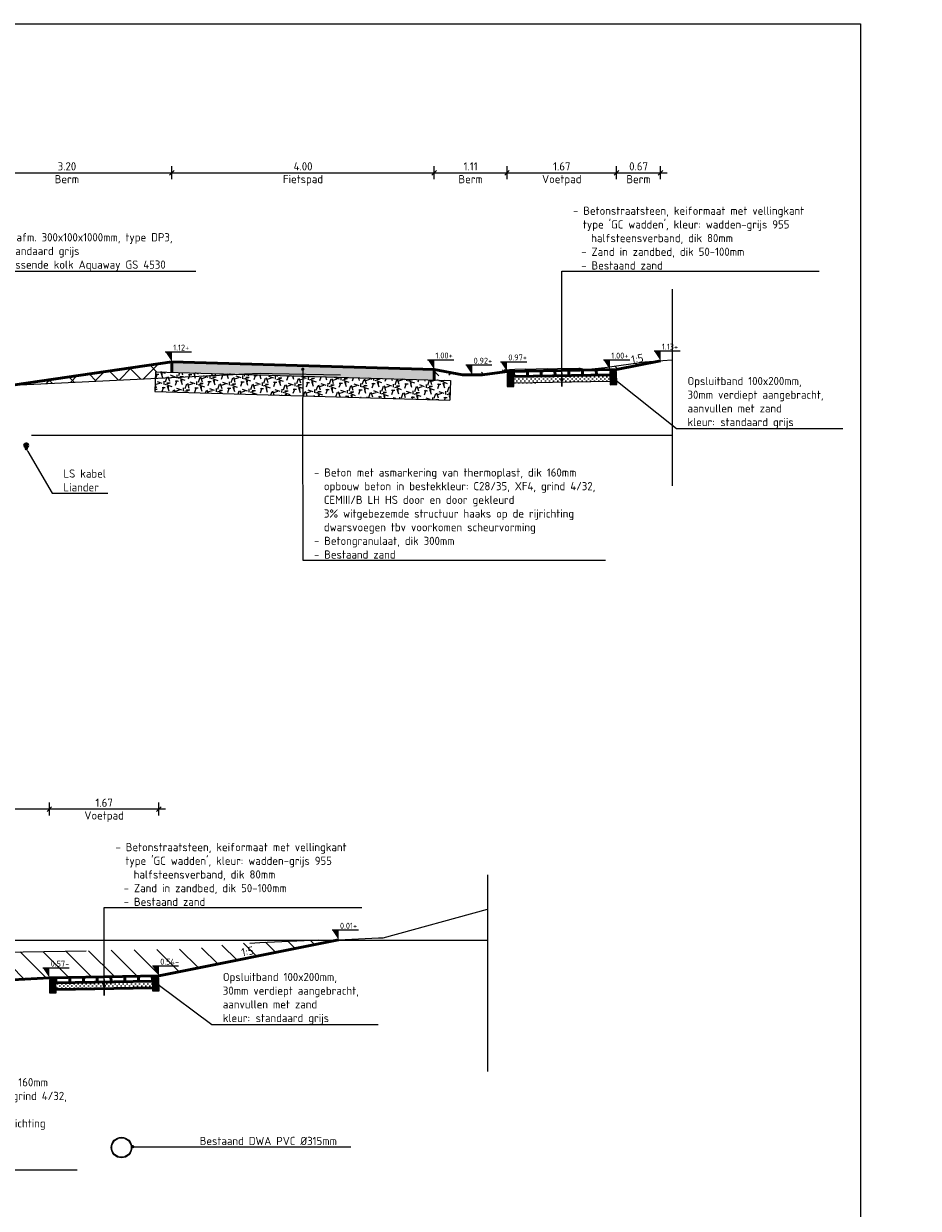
# Model space of a CAD drawing. Header units: metres. Extents: x 2162321 to 2882343, y 1364975 to 1365021.
# Tile 15 of 16: x 2162355 to 2162369, y 1365003 to 1365021. Entities that reach past the tile are written whole.
import ezdxf
from ezdxf import colors
from ezdxf.entities.mleader import LeaderData, LeaderLine
from ezdxf.enums import TextEntityAlignment as Align
from ezdxf.math import Vec2, Vec3

# ---------------------------------------------------------------- set-up
doc = ezdxf.new("R2010")
doc.units = ezdxf.units.M
for name, pattern in [('AL-NAP_LIJN-SO', [15.25, 12, -1.5, 0.25, -1.5]), ('HIDDEN', [0.375, 0.25, -0.125]), ('ZZ-AFBREEK-SO', [7, 4, -1, 1, -1])]:
    doc.linetypes.add(name, pattern=pattern)
doc.layers.get('Defpoints').update_dxf_attribs({"color": 151})
for name, color, linetype, lineweight in [('B-WE-GR-MAAIVELD-GD', 253, 'Continuous', 18), ('B-WE-GW-GROND_ZAND_STRAATZAND-GD', 50, 'Continuous', 25), ('N-WE-AM-AFBREEKLIJN-G', 7, 'ZZ-AFBREEK-SO', 18), ('N-WE-GW-BERM-GD', 90, 'Continuous', 50), ('N-WE-GW-GROND_ONTGRAVEN-AD-100', 7, 'Continuous', 18), ('N-WE-GW-GROND_ZAND_CUNETZAND-AD-100', 50, 'Continuous', 18), ('N-WE-GW-GROND_ZAND_CUNETZAND-GD', 50, 'Continuous', 50), ('N-WE-RI-DWA_TRANSPORTLEIDING_PVC_315-G', 20, 'Continuous', 25), ('N-WE-VH-FUNDERING_GRANULAAT-AD-50', 7, 'Continuous', 18), ('N-WE-VH-KANTOPSLUITING_OPSLUITBAND-SD', 150, 'Continuous', 25), ('N-WE-VH-VERHARDING_BETON-AD-100', 7, 'Continuous', 18), ('N-WE-VH-VERHARDING_BETON-GD', 7, 'Continuous', 50), ('N-WE-VH-VERHARDING_BETONSTRAATSTEEN_KEIFORMAAT_GRIJS-GD', 251, 'Continuous', 50), ('X-XX-AL-M', 7, 'Continuous', 18), ('X-XX-AL-NAP-G', 7, 'AL-NAP_LIJN-SO', 18), ('X-XX-AL-PEILMAAT-SD', 7, 'Continuous', 25), ('X-XX-AL-T25', 7, 'Continuous', 25)]:
    doc.layers.add(name, color=color, linetype=linetype, lineweight=lineweight)
doc.layers.add('N-WE-KL-ET_LS-GD', color=190, linetype='Continuous', lineweight=50, true_color=0x7f00ff)
doc.layers.add('X-XX-AL-TEKENBLAD_HULPLIJN-GD', color=7, linetype='Continuous', lineweight=25, plot=False)
doc.styles.add('NLCS-ISO', font='NLCS-ISO.ttf')
doc.styles.add('NLCS-ISO-M50-T25', font='NLCS-ISO.ttf', dxfattribs={"height": 0.125})
doc.dimstyles.new('NLCS-M50-T25-SCHRAP_L2_H2', dxfattribs={"dimscale": 0.05, "dimtxt": 2.5, "dimasz": 1.4, "dimexe": 2, "dimexo": 2, "dimgap": 0.7, "dimtad": 1, "dimzin": 0, "dimdsep": 46, "dimtxsty": 'NLCS-ISO-M50-T25', "dimblk": 'OBLIQUE', "dimcen": 0, "dimdle": 2, "dimclrd": 256, "dimclre": 256, "dimclrt": 256, "dimazin": 0, "dimtfac": 1, "dimtdec": 3, "dimtofl": 0, "dimtmove": 0, "dimatfit": 3, "dimldrblk": 'OBLIQUE', "dimfxl": 2, "dimfxlon": 1, "dimtfillclr": 256, "dimtolj": 1, "dimtzin": 0, "dimlwd": -1, "dimlwe": -1, "dimarcsym": 0})
pattern_1 = [(135, (0, 0), (-0.176776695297, -0.176776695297), []), (45, (0, 0), (-0.176776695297, 0.176776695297), [])]

# ---------------------------------------------------------------- blocks, each defined once
blk = doc.blocks.new('_Oblique')
at = {"color": 0, "linetype": 'ByBlock', "lineweight": -2}
blk.add_line((-0.5, -0.5), (0.5, 0.5), dxfattribs=at)
blk = doc.blocks.new('*D27')
at = {"layer": 'Defpoints', "color": 0, "transparency": 16777216}
for p in [(2162355.874, 1365008.661), (2162355.874, 1365006.091), (2162357.544, 1365006.121)]:
    blk.add_point(p, dxfattribs=at)
at = {"layer": 'X-XX-AL-M', "transparency": 16777216}
for p, q in [((2162357.644, 1365008.661), (2162355.774, 1365008.661)), ((2162355.874, 1365008.561), (2162355.874, 1365008.761)), ((2162357.544, 1365008.561), (2162357.544, 1365008.761))]:
    blk.add_line(p, q, dxfattribs=at)
at = {"layer": 'X-XX-AL-M', "transparency": 16777216, "xscale": 0.06999999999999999, "yscale": 0.06999999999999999, "zscale": 0.06999999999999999, "rotation": 180}
blk.add_blockref('_Oblique', (2162355.874, 1365008.661), dxfattribs=at)
at = {"layer": 'X-XX-AL-M', "transparency": 16777216, "xscale": 0.06999999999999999, "yscale": 0.06999999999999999, "zscale": 0.06999999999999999}
blk.add_blockref('_Oblique', (2162357.544, 1365008.661), dxfattribs=at)
at = {"layer": 'X-XX-AL-M', "transparency": 16777216, "char_height": 0.125, "attachment_point": 5, "style": 'NLCS-ISO-M50-T25'}
for s, insert in [('\\A1;1.67', (2162356.709, 1365008.758)), ('\\A1;Voetpad', (2162356.709, 1365008.545))]:
    blk.add_mtext(s, dxfattribs=dict(at, insert=insert))
blk = doc.blocks.new('*D28')
at = {"layer": 'Defpoints', "color": 0, "transparency": 16777216}
for p in [(2162353.684, 1365008.661), (2162353.684, 1365006.091), (2162355.874, 1365006.091)]:
    blk.add_point(p, dxfattribs=at)
at = {"layer": 'X-XX-AL-M', "transparency": 16777216}
for p, q in [((2162355.974, 1365008.661), (2162353.584, 1365008.661)), ((2162353.684, 1365008.561), (2162353.684, 1365008.761)), ((2162355.874, 1365008.561), (2162355.874, 1365008.761))]:
    blk.add_line(p, q, dxfattribs=at)
at = {"layer": 'X-XX-AL-M', "transparency": 16777216, "xscale": 0.06999999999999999, "yscale": 0.06999999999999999, "zscale": 0.06999999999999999, "rotation": 180}
blk.add_blockref('_Oblique', (2162353.684, 1365008.661), dxfattribs=at)
at = {"layer": 'X-XX-AL-M', "transparency": 16777216, "xscale": 0.06999999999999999, "yscale": 0.06999999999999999, "zscale": 0.06999999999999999}
blk.add_blockref('_Oblique', (2162355.874, 1365008.661), dxfattribs=at)
at = {"layer": 'X-XX-AL-M', "transparency": 16777216, "char_height": 0.125, "attachment_point": 5, "style": 'NLCS-ISO-M50-T25'}
for s, insert in [('\\A1;2.19', (2162354.779, 1365008.758)), ('\\A1;Berm', (2162354.779, 1365008.563))]:
    blk.add_mtext(s, dxfattribs=dict(at, insert=insert))
blk = doc.blocks.new('SVH-KANTOPSLUITING_OPSLUITBAND_100X200-D')
blk.add_hatch(color=254).paths.add_polyline_path([(-0.1, -0.2), (0, -0.2), (0, 0), (-0.1, 0)])
at = {"flags": 128}
blk.add_lwpolyline([(-0.1, -0.2), (0, -0.2), (0, 0), (-0.1, 0)], close=True, dxfattribs=at)
blk = doc.blocks.new('SAL-PEILMAAT_INFRACAD_H01-SOD')
blk.add_line((-2, 3), (6, 3))
blk.add_solid([(-2, 3), (0, 3), (0, 0)])
at = {"style": 'NLCS-ISO'}
blk.add_attdef('...', (0.4, 3.4), '', height=1.8, dxfattribs=at)
blk = doc.blocks.new('_Dot')
at = {"color": 0, "linetype": 'ByBlock', "lineweight": -2}
blk.add_line((-0.5, 0), (-1, 0), dxfattribs=at)
at = {"color": 0, "linetype": 'ByBlock', "const_width": 0.5}
blk.add_lwpolyline([(-0.25, 0, 1), (0.25, 0, 1)], format="xyb", close=True, dxfattribs=at)
blk = doc.blocks.new('*D51')
at = {"layer": 'Defpoints', "color": 0, "transparency": 16777216}
for p in [(2162357.742, 1365018.359), (2162357.742, 1365015.479), (2162354.542, 1365015.009)]:
    blk.add_point(p, dxfattribs=at)
at = {"layer": 'X-XX-AL-M', "transparency": 16777216}
for p, q in [((2162354.442, 1365018.359), (2162357.842, 1365018.359)), ((2162354.542, 1365018.259), (2162354.542, 1365018.459)), ((2162357.742, 1365018.259), (2162357.742, 1365018.459))]:
    blk.add_line(p, q, dxfattribs=at)
at = {"layer": 'X-XX-AL-M', "transparency": 16777216, "xscale": 0.06999999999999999, "yscale": 0.06999999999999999, "zscale": 0.06999999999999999, "rotation": 180}
blk.add_blockref('_Oblique', (2162354.542, 1365018.359), dxfattribs=at)
at = {"layer": 'X-XX-AL-M', "transparency": 16777216, "xscale": 0.06999999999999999, "yscale": 0.06999999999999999, "zscale": 0.06999999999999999}
blk.add_blockref('_Oblique', (2162357.742, 1365018.359), dxfattribs=at)
at = {"layer": 'X-XX-AL-M', "transparency": 16777216, "char_height": 0.125, "attachment_point": 5, "style": 'NLCS-ISO-M50-T25'}
for s, insert in [('\\A1;3.20', (2162356.142, 1365018.456)), ('\\A1;Berm', (2162356.142, 1365018.261))]:
    blk.add_mtext(s, dxfattribs=dict(at, insert=insert))
blk = doc.blocks.new('*D52')
at = {"layer": 'Defpoints', "color": 0, "transparency": 16777216}
for p in [(2162361.742, 1365018.359), (2162357.742, 1365015.479), (2162361.742, 1365015.359)]:
    blk.add_point(p, dxfattribs=at)
at = {"layer": 'X-XX-AL-M', "transparency": 16777216}
for p, q in [((2162357.642, 1365018.359), (2162361.842, 1365018.359)), ((2162357.742, 1365018.259), (2162357.742, 1365018.459)), ((2162361.742, 1365018.259), (2162361.742, 1365018.459))]:
    blk.add_line(p, q, dxfattribs=at)
at = {"layer": 'X-XX-AL-M', "transparency": 16777216, "xscale": 0.06999999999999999, "yscale": 0.06999999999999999, "zscale": 0.06999999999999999, "rotation": 180}
blk.add_blockref('_Oblique', (2162357.742, 1365018.359), dxfattribs=at)
at = {"layer": 'X-XX-AL-M', "transparency": 16777216, "xscale": 0.06999999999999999, "yscale": 0.06999999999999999, "zscale": 0.06999999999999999}
blk.add_blockref('_Oblique', (2162361.742, 1365018.359), dxfattribs=at)
at = {"layer": 'X-XX-AL-M', "transparency": 16777216, "char_height": 0.125, "attachment_point": 5, "style": 'NLCS-ISO-M50-T25'}
for s, insert in [('\\A1;4.00', (2162359.742, 1365018.456)), ('\\A1;Fietspad', (2162359.742, 1365018.243))]:
    blk.add_mtext(s, dxfattribs=dict(at, insert=insert))
blk = doc.blocks.new('*D53')
at = {"layer": 'Defpoints', "color": 0, "transparency": 16777216}
for p in [(2162362.852, 1365018.359), (2162361.742, 1365015.359), (2162362.852, 1365015.329)]:
    blk.add_point(p, dxfattribs=at)
at = {"layer": 'X-XX-AL-M', "transparency": 16777216}
for p, q in [((2162361.642, 1365018.359), (2162362.952, 1365018.359)), ((2162361.742, 1365018.259), (2162361.742, 1365018.459)), ((2162362.852, 1365018.259), (2162362.852, 1365018.459))]:
    blk.add_line(p, q, dxfattribs=at)
at = {"layer": 'X-XX-AL-M', "transparency": 16777216, "xscale": 0.06999999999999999, "yscale": 0.06999999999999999, "zscale": 0.06999999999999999, "rotation": 180}
blk.add_blockref('_Oblique', (2162361.742, 1365018.359), dxfattribs=at)
at = {"layer": 'X-XX-AL-M', "transparency": 16777216, "xscale": 0.06999999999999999, "yscale": 0.06999999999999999, "zscale": 0.06999999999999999}
blk.add_blockref('_Oblique', (2162362.852, 1365018.359), dxfattribs=at)
at = {"layer": 'X-XX-AL-M', "transparency": 16777216, "char_height": 0.125, "attachment_point": 5, "style": 'NLCS-ISO-M50-T25'}
for s, insert in [('\\A1;1.11', (2162362.297, 1365018.456)), ('\\A1;Berm', (2162362.297, 1365018.261))]:
    blk.add_mtext(s, dxfattribs=dict(at, insert=insert))
blk = doc.blocks.new('*D54')
at = {"layer": 'Defpoints', "color": 0, "transparency": 16777216}
for p in [(2162364.522, 1365018.359), (2162362.852, 1365015.329), (2162364.522, 1365015.359)]:
    blk.add_point(p, dxfattribs=at)
at = {"layer": 'X-XX-AL-M', "transparency": 16777216}
for p, q in [((2162362.752, 1365018.359), (2162364.622, 1365018.359)), ((2162362.852, 1365018.259), (2162362.852, 1365018.459)), ((2162364.522, 1365018.259), (2162364.522, 1365018.459))]:
    blk.add_line(p, q, dxfattribs=at)
at = {"layer": 'X-XX-AL-M', "transparency": 16777216, "xscale": 0.06999999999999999, "yscale": 0.06999999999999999, "zscale": 0.06999999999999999, "rotation": 180}
blk.add_blockref('_Oblique', (2162362.852, 1365018.359), dxfattribs=at)
at = {"layer": 'X-XX-AL-M', "transparency": 16777216, "xscale": 0.06999999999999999, "yscale": 0.06999999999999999, "zscale": 0.06999999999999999}
blk.add_blockref('_Oblique', (2162364.522, 1365018.359), dxfattribs=at)
at = {"layer": 'X-XX-AL-M', "transparency": 16777216, "char_height": 0.125, "attachment_point": 5, "style": 'NLCS-ISO-M50-T25'}
for s, insert in [('\\A1;1.67', (2162363.687, 1365018.456)), ('\\A1;Voetpad', (2162363.687, 1365018.243))]:
    blk.add_mtext(s, dxfattribs=dict(at, insert=insert))
blk = doc.blocks.new('*D55')
at = {"layer": 'Defpoints', "color": 0, "transparency": 16777216}
for p in [(2162365.194, 1365018.359), (2162365.194, 1365015.493), (2162364.522, 1365015.359)]:
    blk.add_point(p, dxfattribs=at)
at = {"layer": 'X-XX-AL-M', "transparency": 16777216}
for p, q in [((2162364.422, 1365018.359), (2162365.294, 1365018.359)), ((2162364.522, 1365018.259), (2162364.522, 1365018.459)), ((2162365.194, 1365018.259), (2162365.194, 1365018.459))]:
    blk.add_line(p, q, dxfattribs=at)
at = {"layer": 'X-XX-AL-M', "transparency": 16777216, "xscale": 0.06999999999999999, "yscale": 0.06999999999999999, "zscale": 0.06999999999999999, "rotation": 180}
blk.add_blockref('_Oblique', (2162364.522, 1365018.359), dxfattribs=at)
at = {"layer": 'X-XX-AL-M', "transparency": 16777216, "xscale": 0.06999999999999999, "yscale": 0.06999999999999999, "zscale": 0.06999999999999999}
blk.add_blockref('_Oblique', (2162365.194, 1365018.359), dxfattribs=at)
at = {"layer": 'X-XX-AL-M', "transparency": 16777216, "char_height": 0.125, "attachment_point": 5, "style": 'NLCS-ISO-M50-T25'}
for s, insert in [('\\A1;0.67', (2162364.858, 1365018.456)), ('\\A1;Berm', (2162364.858, 1365018.261))]:
    blk.add_mtext(s, dxfattribs=dict(at, insert=insert))

msp = doc.modelspace()

# ---------------------------------------------------------------- hatches: boundary and pattern name
at = {"layer": 'N-WE-GW-GROND_ONTGRAVEN-AD-100'}
h = msp.add_hatch(dxfattribs=at)
h.set_pattern_fill('AGW-WERK_ONTGRAVEN_AANVULLEN-SO', color=256, scale=0.05, pattern_type=2)
h.set_pattern_definition(pattern_1)
h.paths.add_polyline_path([(2162355.289, 1365015.119), (2162357.487, 1365015.227), (2162357.49, 1365015.326), (2162357.74, 1365015.319), (2162357.742, 1365015.479)])
h = msp.add_hatch(dxfattribs=at)
h.set_pattern_fill('AGW-WERK_ONTGRAVEN-SO', color=256, scale=0.05, pattern_type=2)
h.set_pattern_definition([(135, (0, 0), (-0.176776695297, -0.176776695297), [])])
h.paths.add_polyline_path([(2162362.852, 1365015.329), (2162363.688, 1365015.344), (2162363.688, 1365015.376), (2162362.973, 1365015.366), (2162362.787, 1365015.353), (2162362.771, 1365015.352), (2162362.681, 1365015.336), (2162362.322, 1365015.308), (2162362.112, 1365015.29), (2162362.172, 1365015.279), (2162362.472, 1365015.279)])
h.paths.add_polyline_path([(2162363.688, 1365015.376), (2162363.688, 1365015.344), (2162364.522, 1365015.359), (2162365.194, 1365015.493), (2162364.952, 1365015.475), (2162364.343, 1365015.39), (2162364.051, 1365015.358), (2162363.966, 1365015.378), (2162363.949, 1365015.379)])
h = msp.add_hatch(dxfattribs=at)
h.set_pattern_fill('AGW-WERK_ONTGRAVEN_AANVULLEN-SO', color=256, scale=0.05, pattern_type=2)
h.set_pattern_definition(pattern_1)
h.paths.add_polyline_path([(2162361.742, 1365015.359), (2162361.741, 1365015.359), (2162361.74, 1365015.259), (2162362.112, 1365015.29)])
h = msp.add_hatch(dxfattribs=at)
h.set_pattern_fill('AGW-WERK_ONTGRAVEN-SO', color=256, scale=0.05, pattern_type=2)
h.set_pattern_definition([(135, (0, 11), (-0.176776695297, -0.176776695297), [])])
h.paths.add_polyline_path([(2162357.444, 1365006.119), (2162357.444, 1365006.119), (2162357.544, 1365006.121), (2162360.244, 1365006.661), (2162360.109, 1365006.661), (2162360.081, 1365006.659), (2162360.061, 1365006.661), (2162359.846, 1365006.661), (2162359.084, 1365006.627), (2162358.697, 1365006.61), (2162358.666, 1365006.608), (2162358.59, 1365006.601), (2162358.216, 1365006.551), (2162358.063, 1365006.532), (2162357.164, 1365006.515), (2162355.153, 1365006.481), (2162353.631, 1365006.433), (2162353.62, 1365006.433), (2162353.602, 1365006.431), (2162351.485, 1365006.279), (2162350.875, 1365006.14), (2162353.684, 1365006.091), (2162354.629, 1365006.04), (2162354.929, 1365006.04), (2162355.874, 1365006.091), (2162355.974, 1365006.093)])
at = {"layer": 'N-WE-GW-GROND_ZAND_CUNETZAND-AD-100'}
h = msp.add_hatch(dxfattribs=at)
h.set_pattern_fill('AGW-GROND_ZAND_CUNETZAND-SOD', color=256, scale=0.05, pattern_type=2)
h.set_pattern_definition([(0, (0, 0), (0.03125, 0.03125), [0, -0.0625])])
h.paths.add_polyline_path([(2162363.688, 1365015.264), (2162362.953, 1365015.251), (2162362.955, 1365015.15), (2162363.688, 1365015.163)])
h.paths.add_polyline_path([(2162364.423, 1365015.277), (2162363.688, 1365015.264), (2162363.688, 1365015.163), (2162364.425, 1365015.176)])
h = msp.add_hatch(dxfattribs=at)
h.set_pattern_fill('AGW-GROND_ZAND_CUNETZAND-SOD', color=256, scale=0.05, pattern_type=2)
h.set_pattern_definition([(0, (0, 11), (0.03125, 0.03125), [0, -0.0625])])
h.paths.add_polyline_path([(2162355.977, 1365005.913), (2162357.447, 1365005.939), (2162357.445, 1365006.039), (2162355.975, 1365006.013)])
at = {"layer": 'N-WE-VH-FUNDERING_GRANULAAT-AD-50'}
h = msp.add_hatch(dxfattribs=at)
h.set_pattern_fill('AVH-FUNDERING_GRANULAAT_BETON-SOD', color=256, scale=0.05, angle=-0.7158, pattern_type=2)
h.set_pattern_definition([(359.2842158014, (-16875.47228, 27129.95214), (0.2012336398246, 0.0974937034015), [0.05, -0.45]), (17.7191658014, (-16875.44853, 27129.851834), (0.20123363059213, 0.0974939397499), [0.079057, -1.502082]), (70.8492658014, (-16875.47228, 27129.95214), (0.149363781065, -0.05187000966), [0.079057, -0.079057]), (89.2842158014, (-16875.44853, 27129.85183), (-0.0974937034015, 0.2012336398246), [0.05, -0.45]), (107.7191658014, (-16875.422282, 27129.951514), (-0.0974939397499, 0.20123363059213), [0.079057, -1.502082]), (160.8492658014, (-16875.52259, 27129.92777), (0.05187000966, 0.149363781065), [0.079057, -0.079057]), (179.2842158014, (-16875.49821, 27129.87746), (-0.2012336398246, -0.0974937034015), [0.05, -0.45]), (197.7191658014, (-16875.521962, 27129.97776), (-0.20123363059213, -0.0974939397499), [0.079057, -1.502082]), (269.2842158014, (-16875.52196, 27129.97776), (0.0974937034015, -0.2012336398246), [0.05, -0.45]), (287.7191658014, (-16875.54821, 27129.878082), (0.0974939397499, -0.20123363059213), [0.079057, -1.502082])])
h.paths.add_polyline_path([(2162361.98, 1365014.892), (2162361.989, 1365015.191), (2162358.328, 1365015.301), (2162357.993, 1365015.222), (2162357.63, 1365015.144), (2162357.488, 1365015.111), (2162357.481, 1365015.027)])
h.paths.add_polyline_path([(2162357.993, 1365015.222), (2162358.328, 1365015.301), (2162357.49, 1365015.326), (2162357.488, 1365015.111), (2162357.63, 1365015.144)])
at = {"layer": 'N-WE-VH-VERHARDING_BETON-AD-100'}
h = msp.add_hatch(dxfattribs=at)
h.set_pattern_fill('AVH-BETON-SO', color=256, scale=0.04, pattern_type=2)
h.set_pattern_definition([(45, (0.04, 0.04), (0, 0.169705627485), [0.0056568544, -0.082024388, 0, -0.082024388]), (45, (0.04924, 0.03617), (0, 0.169705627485), [0.0056568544, -0.082024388, 0, -0.082024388]), (337.5, (0.044, 0.044), (-9.8e-11, -0.169705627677), [0.01, -0.059943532, 0, -0.05983532]), (337.5, (0.04, 0.04), (-9.8e-11, -0.169705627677), [0.01, -0.059943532, 0, -0.05983532]), (60, (0, 0), (-0.0799999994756, 0.138564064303), [0.0075, -0.07625, 0, -0.07625]), (120, (0, 0), (-0.1599999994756, 3.03e-10), [0.0075, -0.07625, 0, -0.07625]), (0, (-0.00375, 0.0065), (0.08, 0.138564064), [0.0075, -0.07625, 0, -0.07625])])
h.paths.add_polyline_path([(2162357.742, 1365015.479), (2162357.74, 1365015.319), (2162361.739, 1365015.199), (2162361.741, 1365015.359)])

# ---------------------------------------------------------------- linework, layer by layer
at = {"layer": 'B-WE-GR-MAAIVELD-GD', "linetype": 'HIDDEN', "lineweight": 13, "ltscale": 20, "flags": 128}
for points in [[(2162340.354, 1365014.53), (2162343.55, 1365014.714), (2162344.12, 1365014.74), (2162345.147, 1365014.837), (2162345.221, 1365014.864), (2162345.956, 1365014.989), (2162346.073, 1365014.972), (2162346.35, 1365014.93), (2162347.138, 1365014.922), (2162347.372, 1365014.906), (2162350.642, 1365014.979), (2162351.042, 1365014.988), (2162353.97, 1365015.054), (2162357.527, 1365015.229), (2162358.675, 1365015.285), (2162358.85, 1365015.294), (2162359.089, 1365015.304), (2162359.272, 1365015.3), (2162361.682, 1365015.254), (2162362.322, 1365015.308), (2162362.681, 1365015.336), (2162362.771, 1365015.352), (2162362.787, 1365015.353), (2162362.973, 1365015.366), (2162363.949, 1365015.379), (2162363.966, 1365015.378), (2162364.051, 1365015.358), (2162364.343, 1365015.39), (2162364.952, 1365015.475), (2162365.364, 1365015.506), (2162365.375, 1365015.506)], [(2162321.626, 1365005.329), (2162323.309, 1365005.351), (2162323.883, 1365005.354), (2162323.996, 1365005.354), (2162324.078, 1365005.356), (2162324.164, 1365005.357), (2162324.698, 1365005.364), (2162325.243, 1365005.373), (2162325.386, 1365005.398), (2162325.404, 1365005.401), (2162325.409, 1365005.402), (2162325.424, 1365005.404), (2162325.442, 1365005.408), (2162326.165, 1365005.549), (2162326.245, 1365005.564), (2162326.247, 1365005.565), (2162331.185, 1365005.617), (2162332.457, 1365005.622), (2162336.347, 1365005.649), (2162337.909, 1365005.664), (2162340.984, 1365005.641), (2162342.449, 1365005.629), (2162344.005, 1365005.617), (2162344.59, 1365005.611), (2162346.768, 1365005.588), (2162346.938, 1365005.585), (2162347.013, 1365005.582), (2162347.087, 1365005.713), (2162347.116, 1365005.763), (2162347.205, 1365005.761), (2162347.432, 1365005.754), (2162347.531, 1365005.759), (2162347.753, 1365005.771), (2162348.843, 1365005.781), (2162349.255, 1365005.779), (2162349.278, 1365005.776), (2162349.343, 1365005.767), (2162349.576, 1365005.824), (2162349.937, 1365005.907), (2162350.856, 1365006.135), (2162351.485, 1365006.279), (2162353.602, 1365006.431), (2162353.62, 1365006.433), (2162353.631, 1365006.433), (2162355.153, 1365006.481), (2162357.164, 1365006.515), (2162358.063, 1365006.532), (2162358.216, 1365006.551), (2162358.59, 1365006.601), (2162358.666, 1365006.608), (2162358.697, 1365006.61), (2162359.084, 1365006.627), (2162359.981, 1365006.667), (2162360.015, 1365006.664), (2162360.081, 1365006.659), (2162360.893, 1365006.698), (2162360.963, 1365006.701), (2162362.553, 1365007.136)]]:
    msp.add_lwpolyline(points, dxfattribs=at)
at = {"layer": 'B-WE-GW-GROND_ZAND_STRAATZAND-GD', "flags": 128}
msp.add_lwpolyline([(2162364.425, 1365015.176), (2162362.955, 1365015.15)], dxfattribs=at)
at = {"layer": 'N-WE-AM-AFBREEKLIJN-G', "flags": 128}
for points in [[(2162365.37, 1365016.586), (2162365.37, 1365013.586)], [(2162362.553, 1365007.661), (2162362.553, 1365004.661)]]:
    msp.add_lwpolyline(points, dxfattribs=at)
at = {"layer": 'N-WE-GW-BERM-GD', "flags": 128}
for points in [[(2162354.542, 1365015.009), (2162357.742, 1365015.479)], [(2162364.522, 1365015.359), (2162365.194, 1365015.493)], [(2162361.742, 1365015.359), (2162362.172, 1365015.279), (2162362.472, 1365015.279), (2162362.852, 1365015.329)], [(2162357.544, 1365006.121), (2162360.285, 1365006.669)], [(2162353.684, 1365006.091), (2162354.629, 1365006.04), (2162354.929, 1365006.04), (2162355.874, 1365006.091)]]:
    msp.add_lwpolyline(points, dxfattribs=at)
at = {"layer": 'N-WE-GW-GROND_ZAND_CUNETZAND-GD', "flags": 128}
for points in [[(2162364.424, 1365015.277), (2162362.954, 1365015.251)], [(2162357.445, 1365006.039), (2162355.975, 1365006.013)], [(2162357.447, 1365005.939), (2162355.977, 1365005.913)]]:
    msp.add_lwpolyline(points, dxfattribs=at)
at = {"layer": 'N-WE-KL-ET_LS-GD'}
msp.add_circle((2162355.522, 1365014.204), 0.025, dxfattribs=at)
at = {"layer": 'N-WE-RI-DWA_TRANSPORTLEIDING_PVC_315-G', "linetype": 'Continuous'}
for radius in [0.157, 0.149]:
    msp.add_circle((2162356.974, 1365003.503), radius, dxfattribs=at)
at = {"layer": 'N-WE-VH-FUNDERING_GRANULAAT-AD-50', "flags": 128}
for points in [[(2162357.49, 1365015.326), (2162357.481, 1365015.027)], [(2162357.49, 1365015.326), (2162361.989, 1365015.191)], [(2162361.989, 1365015.191), (2162361.98, 1365014.892)], [(2162357.481, 1365015.027), (2162361.98, 1365014.892)]]:
    msp.add_lwpolyline(points, dxfattribs=at)
at = {"layer": 'N-WE-VH-VERHARDING_BETON-GD', "flags": 128}
for points in [[(2162361.739, 1365015.199), (2162361.741, 1365015.359), (2162357.742, 1365015.479), (2162357.74, 1365015.319)], [(2162357.742, 1365015.479), (2162361.742, 1365015.359)]]:
    msp.add_lwpolyline(points, dxfattribs=at)
at = {"layer": 'N-WE-VH-VERHARDING_BETONSTRAATSTEEN_KEIFORMAAT_GRIJS-GD', "flags": 128}
for points in [[(2162362.852, 1365015.329), (2162364.522, 1365015.359)], [(2162362.952, 1365015.331), (2162362.954, 1365015.251)], [(2162363.162, 1365015.334), (2162363.164, 1365015.254)], [(2162363.372, 1365015.338), (2162363.374, 1365015.258)], [(2162363.582, 1365015.342), (2162363.584, 1365015.262)], [(2162363.792, 1365015.346), (2162363.794, 1365015.266)], [(2162364.002, 1365015.35), (2162364.004, 1365015.27)], [(2162364.212, 1365015.353), (2162364.214, 1365015.273)], [(2162357.544, 1365006.121), (2162355.874, 1365006.091)], [(2162355.974, 1365006.093), (2162355.975, 1365006.013)], [(2162356.184, 1365006.096), (2162356.185, 1365006.016)], [(2162356.393, 1365006.1), (2162356.395, 1365006.02)], [(2162356.603, 1365006.104), (2162356.605, 1365006.024)], [(2162356.813, 1365006.108), (2162356.815, 1365006.028)], [(2162357.023, 1365006.111), (2162357.025, 1365006.031)], [(2162357.233, 1365006.115), (2162357.235, 1365006.035)], [(2162357.443, 1365006.119), (2162357.445, 1365006.039)]]:
    msp.add_lwpolyline(points, dxfattribs=at)
at = {"layer": 'X-XX-AL-NAP-G', "flags": 128}
for points in [[(2162340.354, 1365014.359), (2162365.37, 1365014.359)], [(2162321.626, 1365006.661), (2162362.553, 1365006.661)]]:
    msp.add_lwpolyline(points, dxfattribs=at)
at = {"layer": 'X-XX-AL-TEKENBLAD_HULPLIJN-GD', "color": 2, "flags": 128}
msp.add_lwpolyline([(2162320.794, 1365020.63), (2162368.244, 1365020.63), (2162368.244, 1364979.58), (2162320.794, 1364979.58)], close=True, dxfattribs=at)

# ---------------------------------------------------------------- block references
at = {"layer": 'N-WE-VH-KANTOPSLUITING_OPSLUITBAND-SD', "rotation": 1.029154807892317}
for p in [(2162362.952, 1365015.301), (2162364.522, 1365015.329), (2162355.974, 1365006.063), (2162357.544, 1365006.091)]:
    msp.add_blockref('SVH-KANTOPSLUITING_OPSLUITBAND_100X200-D', p, dxfattribs=at)
at = {"layer": 'X-XX-AL-PEILMAAT-SD', "xscale": 0.05, "yscale": 0.05}
for p, zscale, values in [((2162357.742, 1365015.479), 0.05, {'...': '1.12+'}), ((2162365.194, 1365015.493), 0.05, {'...': '1.13+'}), ((2162361.742, 1365015.359), 0.05, {'...': '1.00+'}), ((2162362.322, 1365015.279), 0.05, {'...': '0.92+'}), ((2162362.852, 1365015.329), 0.05, {'...': '0.97+'}), ((2162364.422, 1365015.357), 0.05, {'...': '1.00+'}), ((2162360.285, 1365006.669), 0.1, {'...': '0.01+'}), ((2162355.874, 1365006.091), 0.1, {'...': '0.57-'}), ((2162357.544, 1365006.121), 0.1, {'...': '0.54-'})]:
    msp.add_blockref('SAL-PEILMAAT_INFRACAD_H01-SOD', p, dxfattribs=dict(at, zscale=zscale)).add_auto_attribs(values)

# ---------------------------------------------------------------- texts
at = {"layer": 'X-XX-AL-T25', "style": 'NLCS-ISO-M50-T25'}
for p in [(2162364.858, 1365015.426), (2162358.914, 1365006.395)]:
    msp.add_text('1:5', height=0.125, rotation=11.1217, dxfattribs=at).set_placement(p, align=Align.BOTTOM_CENTER)

# ---------------------------------------------------------------- dimensions: what is measured, and where the dimension line sits
at = {"layer": 'X-XX-AL-M'}
for base, p1, p2, text, picture, middle in [((2162357.742, 1365018.359), (2162354.542, 1365015.009), (2162357.742, 1365015.479), '<>\\XBerm', '*D51', (2162356.142, 1365018.359)), ((2162361.742, 1365018.359), (2162357.742, 1365015.479), (2162361.742, 1365015.359), '<>\\XFietspad', '*D52', (2162359.742, 1365018.359)), ((2162362.852, 1365018.359), (2162361.742, 1365015.359), (2162362.852, 1365015.329), '<>\\XBerm', '*D53', (2162362.297, 1365018.359)), ((2162364.522, 1365018.359), (2162362.852, 1365015.329), (2162364.522, 1365015.359), '<>\\XVoetpad', '*D54', (2162363.687, 1365018.359)), ((2162365.194, 1365018.359), (2162364.522, 1365015.359), (2162365.194, 1365015.493), '<>\\XBerm', '*D55', (2162364.858, 1365018.359))]:
    dim = msp.add_linear_dim(base=base, p1=p1, p2=p2, text=text, dimstyle='NLCS-M50-T25-SCHRAP_L2_H2', override={"dimtmove": 1}, dxfattribs=at)
    dim.commit()
    dim.dimension.update_dxf_attribs({"geometry": picture, "text_midpoint": middle})
for base, p1, p2, text, picture, middle in [((2162353.684, 1365008.661), (2162355.874, 1365006.091), (2162353.684, 1365006.091), '<>\\XBerm', '*D28', (2162354.779, 1365008.661)), ((2162355.874, 1365008.661), (2162357.544, 1365006.121), (2162355.874, 1365006.091), '<>\\XVoetpad', '*D27', (2162356.709, 1365008.661))]:
    dim = msp.add_linear_dim(base=base, p1=p1, p2=p2, text=text, dimstyle='NLCS-M50-T25-SCHRAP_L2_H2', dxfattribs=at)
    dim.commit()
    dim.dimension.update_dxf_attribs({"geometry": picture, "text_midpoint": middle})

# ---------------------------------------------------------------- leaders
at = {"layer": 'X-XX-AL-T25'}
ml = msp.add_multileader_mtext('Standard', dxfattribs=at)
ml.set_content("- Betonstraatsteen, keiformaat met vellingkant\\P  type 'GC wadden', kleur: wadden-grijs 955\\P\\pxi-3,l4,t4;  halfsteensverband, dik 80mm\\P- Zand in zandbed, dik 50-100mm\\P- Bestaand zand", color=256, style='NLCS-ISO-M50-T25')
ml.set_leader_properties(color=256, linetype='ByLayer', lineweight=-1)
ml.set_arrow_properties(name='DOT')
ml.build(insert=Vec2(0, 0))
ml.multileader.update_dxf_attribs({"text_left_attachment_type": 5, "text_right_attachment_type": 5, "dogleg_length": 0.125, "arrow_head_size": 0.05})
ctx = ml.context
ctx.base_point, ctx.char_height, ctx.arrow_head_size, ctx.landing_gap_size, ctx.plane_origin = Vec3(2162363.813, 1365016.859), 0.125, 0.05, 0.045, Vec3(2162365.855, 1365015.295)
ctx.left_attachment, ctx.right_attachment = 5, 5
notes = []
notes.append((ctx, [(1, (1, 1, 0), (2162363.688, 1365016.859), (1, 0), 0.125, [(0, [(2162363.688, 1365015.206), (2162363.688, 1365015.308), (2162363.688, 1365015.1)], 0, [])])]))
ctx.mtext.insert, ctx.mtext.flow_direction = Vec3(2162363.858, 1365017.842), 5
ml = msp.add_multileader_mtext('Standard', dxfattribs=at)
ml.set_content('- Molgoot afm. 300x100x1000mm, type DP3, \\P  kleur: standaard grijs \\P\\pxi-3,l4,t4;  met passende kolk Aquaway GS 4530 ', color=256, style='NLCS-ISO-M50-T25')
ml.set_leader_properties(color=256, linetype='ByLayer', lineweight=-1)
ml.set_arrow_properties(name='DOT')
ml.build(insert=Vec2(0, 0))
ml.multileader.update_dxf_attribs({"text_left_attachment_type": 5, "text_right_attachment_type": 5, "dogleg_length": 0.125, "arrow_head_size": 0.05})
ctx = ml.context
ctx.base_point, ctx.char_height, ctx.arrow_head_size, ctx.landing_gap_size, ctx.plane_origin = Vec3(2162354.525, 1365016.859), 0.125, 0.05, 0.045, Vec3(2162358.429, 1365015.216)
ctx.left_attachment, ctx.right_attachment = 5, 5
notes.append((ctx, [(1, (1, 1, 0), (2162354.4, 1365016.859), (1, 0), 0.125, [(2, [(2162354.4, 1365014.942)], 0, [])])]))
ctx.mtext.insert, ctx.mtext.flow_direction = Vec3(2162354.57, 1365017.438), 5
ml = msp.add_multileader_mtext('Standard', dxfattribs=at)
ml.set_content('- Beton met asmarkering van thermoplast, dik 160mm\\P  opbouw beton in bestekkleur: C28/35, XF4, grind 4/32, \\P  CEMIII/B LH HS door en door gekleurd\\P  3% witgebezemde structuur haaks op de rijrichting\\P  dwarsvoegen tbv voorkomen scheurvorming\\P- Betongranulaat, dik 300mm\\P- Bestaand zand', color=256, style='NLCS-ISO-M50-T25')
ml.set_leader_properties(color=256, linetype='ByLayer', lineweight=-1)
ml.set_arrow_properties(name='DOT')
ml.build(insert=Vec2(0, 0))
ml.multileader.update_dxf_attribs({"text_left_attachment_type": 5, "text_right_attachment_type": 5, "dogleg_length": 0.125, "arrow_head_size": 0.05})
ctx = ml.context
ctx.base_point, ctx.char_height, ctx.arrow_head_size, ctx.landing_gap_size, ctx.plane_origin = Vec3(2162359.863, 1365012.453), 0.125, 0.05, 0.045, Vec3(2162359.738, 1365015.339)
ctx.left_attachment, ctx.right_attachment = 5, 5
notes.append((ctx, [(0, (1, 1, 0), (2162359.738, 1365012.453), (1, 0), 0.125, [(2, [(2162359.738, 1365015.365), (2162359.738, 1365015.111), (2162359.734, 1365014.759)], 0, [])])]))
ctx.mtext.insert, ctx.mtext.flow_direction = Vec3(2162359.908, 1365013.853), 5
ml = msp.add_multileader_mtext('Standard', dxfattribs=at)
ml.set_content('Opsluitband 100x200mm,\\P30mm verdiept aangebracht, \\Paanvullen met zand\\Pkleur:^Istandaard grijs', color=256, style='NLCS-ISO-M50-T25')
ml.set_leader_properties(color=256, linetype='ByLayer', lineweight=-1)
ml.set_arrow_properties(name='DOT')
ml.build(insert=Vec2(0, 0))
ml.multileader.update_dxf_attribs({"text_left_attachment_type": 5, "text_right_attachment_type": 5, "dogleg_length": 0.125, "arrow_head_size": 0.05})
ctx = ml.context
ctx.base_point, ctx.char_height, ctx.arrow_head_size, ctx.landing_gap_size, ctx.plane_origin = Vec3(2162365.559, 1365014.459), 0.125, 0.05, 0.045, Vec3(2162364.58, 1365015.102)
ctx.left_attachment, ctx.right_attachment = 5, 5
notes.append((ctx, [(0, (1, 1, 0), (2162365.434, 1365014.459), (1, 0), 0.125, [(0, [(2162364.474, 1365015.228)], 0, [])])]))
ctx.mtext.insert, ctx.mtext.flow_direction = Vec3(2162365.604, 1365015.247), 5
ml = msp.add_multileader_mtext('Standard', dxfattribs=at)
ml.set_content('LS kabel\\PLiander', color=256, style='NLCS-ISO-M50-T25')
ml.set_leader_properties(color=256, linetype='ByLayer', lineweight=-1)
ml.set_arrow_properties(name='DOT')
ml.build(insert=Vec2(0, 0))
ml.multileader.update_dxf_attribs({"text_left_attachment_type": 5, "text_right_attachment_type": 5, "dogleg_length": 0.125, "arrow_head_size": 0.05})
ctx = ml.context
ctx.base_point, ctx.char_height, ctx.arrow_head_size, ctx.landing_gap_size, ctx.plane_origin = Vec3(2162356.044, 1365013.478), 0.125, 0.05, 0.045, Vec3(2162353.905, 1365014.187)
ctx.left_attachment, ctx.right_attachment = 5, 5
notes.append((ctx, [(1, (1, 1, 0), (2162355.919, 1365013.478), (1, 0), 0.125, [(0, [(2162355.522, 1365014.154)], 0, [])])]))
ctx.mtext.insert, ctx.mtext.width, ctx.mtext.flow_direction = Vec3(2162356.089, 1365013.837), 1.87243, 5
ml = msp.add_multileader_mtext('Standard', dxfattribs=at)
ml.set_content("- Betonstraatsteen, keiformaat met vellingkant\\P  type 'GC wadden', kleur: wadden-grijs 955\\P\\pxi-3,l4,t4;  halfsteensverband, dik 80mm\\P- Zand in zandbed, dik 50-100mm\\P- Bestaand zand", color=256, style='NLCS-ISO-M50-T25')
ml.set_leader_properties(color=256, linetype='ByLayer', lineweight=-1)
ml.set_arrow_properties(name='DOT')
ml.build(insert=Vec2(0, 0))
ml.multileader.update_dxf_attribs({"text_left_attachment_type": 5, "text_right_attachment_type": 5, "dogleg_length": 0.125, "arrow_head_size": 0.05})
ctx = ml.context
ctx.base_point, ctx.char_height, ctx.arrow_head_size, ctx.landing_gap_size, ctx.plane_origin = Vec3(2162356.837, 1365007.161), 0.125, 0.05, 0.045, Vec3(2162358.878, 1365006.015)
ctx.left_attachment, ctx.right_attachment = 5, 5
notes.append((ctx, [(1, (1, 1, 0), (2162356.712, 1365007.161), (1, 0), 0.125, [(0, [(2162356.712, 1365005.969), (2162356.712, 1365006.064), (2162356.712, 1365005.82)], 0, [])])]))
ctx.mtext.insert, ctx.mtext.flow_direction = Vec3(2162356.882, 1365008.144), 5
ml = msp.add_multileader_mtext('Standard', dxfattribs=at)
ml.set_content('Geleidemarkering met PMMA \\Pop elementenverharding ', color=256, style='NLCS-ISO-M50-T25')
ml.set_leader_properties(color=256, linetype='ByLayer', lineweight=-1)
ml.set_arrow_properties(name='DOT')
ml.build(insert=Vec2(0, 0))
ml.multileader.update_dxf_attribs({"text_left_attachment_type": 5, "text_right_attachment_type": 5, "dogleg_length": 0.125, "arrow_head_size": 0.05})
ctx = ml.context
ctx.base_point, ctx.char_height, ctx.arrow_head_size, ctx.landing_gap_size, ctx.plane_origin = Vec3(2162342.496, 1365007.661), 0.125, 0.05, 0.045, Vec3(2162346.05, 1365004.82)
ctx.left_attachment, ctx.right_attachment = 5, 5
notes.append((ctx, [(1, (1, 1, 0), (2162344.824, 1365007.661), (-1, 0), 0.125, [(1, [(2162345.317, 1365005.892), (2162345.017, 1365005.885)], 0, [])])]))
ctx.mtext.insert, ctx.mtext.width, ctx.mtext.defined_height, ctx.mtext.flow_direction = Vec3(2162342.541, 1365008.032), 720000, 153283.661, 5
ml = msp.add_multileader_mtext('Standard', dxfattribs=at)
ml.set_content('{\\C256;Bushaltetegels zwart-wit\\P300x300x70mm }', color=256, style='NLCS-ISO-M50-T25')
ml.set_leader_properties(color=256, linetype='ByLayer', lineweight=-1)
ml.set_arrow_properties(name='DOT')
ml.build(insert=Vec2(0, 0))
ml.multileader.update_dxf_attribs({"text_left_attachment_type": 5, "text_right_attachment_type": 5, "dogleg_length": 0.125, "arrow_head_size": 0.05})
ctx = ml.context
ctx.base_point, ctx.char_height, ctx.arrow_head_size, ctx.landing_gap_size, ctx.plane_origin = Vec3(2162342.496, 1365007.161), 0.125, 0.05, 0.045, Vec3(2162345.026, 1365004.326)
ctx.left_attachment, ctx.right_attachment = 5, 5
notes.append((ctx, [(0, (1, 1, 0), (2162344.649, 1365007.161), (-1, 0), 0.125, [(0, [(2162344.718, 1365005.879)], 0, [])])]))
ctx.mtext.insert, ctx.mtext.width, ctx.mtext.defined_height, ctx.mtext.flow_direction = Vec3(2162342.541, 1365007.519), 720000, 153283.661, 5
ml = msp.add_multileader_mtext('Standard', dxfattribs=at)
ml.set_content('- Beton met asmarkering van thermoplast, dik 160mm\\P  opbouw beton in bestekkleur: C28/35, XF4, grind 4/32, \\P  CEMIII/B LH HS door en door gekleurd\\P  3% witgebezemde structuur haaks op de rijrichting\\P  dwarsvoegen tbv voorkomen scheurvorming\\P- Betongranulaat, dik 300mm\\P- Bestaand zand', color=256, style='NLCS-ISO-M50-T25')
ml.set_leader_properties(color=256, linetype='ByLayer', lineweight=-1)
ml.set_arrow_properties(name='DOT')
ml.build(insert=Vec2(0, 0))
ml.multileader.update_dxf_attribs({"text_left_attachment_type": 5, "text_right_attachment_type": 5, "dogleg_length": 0.125, "arrow_head_size": 0.05})
ctx = ml.context
ctx.base_point, ctx.char_height, ctx.arrow_head_size, ctx.landing_gap_size, ctx.plane_origin = Vec3(2162351.805, 1365003.161), 0.125, 0.05, 0.045, Vec3(2162351.68, 1365006.046)
ctx.left_attachment, ctx.right_attachment = 5, 5
notes.append((ctx, [(0, (1, 1, 0), (2162351.68, 1365003.161), (1, 0), 0.125, [(3, [(2162351.68, 1365006.072), (2162351.684, 1365005.818), (2162351.684, 1365005.466), (2162351.68, 1365005.966)], 0, [])])]))
ctx.mtext.insert, ctx.mtext.flow_direction = Vec3(2162351.85, 1365004.561), 5
ml = msp.add_multileader_mtext('Standard', dxfattribs=at)
ml.set_content('Opsluitband 100x200mm,\\P30mm verdiept aangebracht, \\Paanvullen met zand\\Pkleur:^Istandaard grijs', color=256, style='NLCS-ISO-M50-T25')
ml.set_leader_properties(color=256, linetype='ByLayer', lineweight=-1)
ml.set_arrow_properties(name='DOT')
ml.build(insert=Vec2(0, 0))
ml.multileader.update_dxf_attribs({"text_left_attachment_type": 5, "text_right_attachment_type": 5, "dogleg_length": 0.125, "arrow_head_size": 0.05})
ctx = ml.context
ctx.base_point, ctx.char_height, ctx.arrow_head_size, ctx.landing_gap_size, ctx.plane_origin = Vec3(2162358.474, 1365005.378), 0.125, 0.05, 0.045, Vec3(2162357.495, 1365006.02)
ctx.left_attachment, ctx.right_attachment = 5, 5
notes.append((ctx, [(0, (1, 1, 0), (2162358.349, 1365005.378), (1, 0), 0.125, [(0, [(2162357.495, 1365006.02)], 0, [])])]))
ctx.mtext.insert, ctx.mtext.flow_direction = Vec3(2162358.519, 1365006.165), 5
ml = msp.add_multileader_mtext('Standard', dxfattribs=at)
ml.set_content('Bestaand DWA PVC %%C315mm', color=256, style='NLCS-ISO-M50-T25')
ml.set_leader_properties(color=256, linetype='ByLayer', lineweight=-1)
ml.set_arrow_properties(name='DOT')
ml.build(insert=Vec2(0, 0))
ml.multileader.update_dxf_attribs({"text_left_attachment_type": 5, "text_right_attachment_type": 5, "dogleg_length": 0.125, "arrow_head_size": 0.05})
ctx = ml.context
ctx.base_point, ctx.char_height, ctx.arrow_head_size, ctx.landing_gap_size, ctx.plane_origin = Vec3(2162358.122, 1365003.516), 0.125, 0.05, 0.045, Vec3(2162357.144, 1365003.516)
ctx.left_attachment, ctx.right_attachment = 5, 5
notes.append((ctx, [(0, (1, 1, 0), (2162357.997, 1365003.516), (1, 0), 0.125, [(0, [(2162357.144, 1365003.516)], 0, [])])]))
ctx.mtext.insert, ctx.mtext.flow_direction = Vec3(2162358.167, 1365003.666), 5
for ctx, leaders in notes:
    for number, flags, end, landing, length, lines in leaders:
        leader = LeaderData()
        leader.index, (leader.has_last_leader_line, leader.has_dogleg_vector, leader.attachment_direction) = number, flags
        leader.last_leader_point, leader.dogleg_vector, leader.dogleg_length = Vec3(end), Vec3(landing), length
        for number, points, colour, breaks in lines:
            line = LeaderLine()
            line.index, line.vertices, line.color, line.breaks = number, Vec3.list(points), colors.encode_raw_color(colour), breaks
            leader.lines.append(line)
        ctx.leaders.append(leader)

doc.saveas('drawing.dxf')
